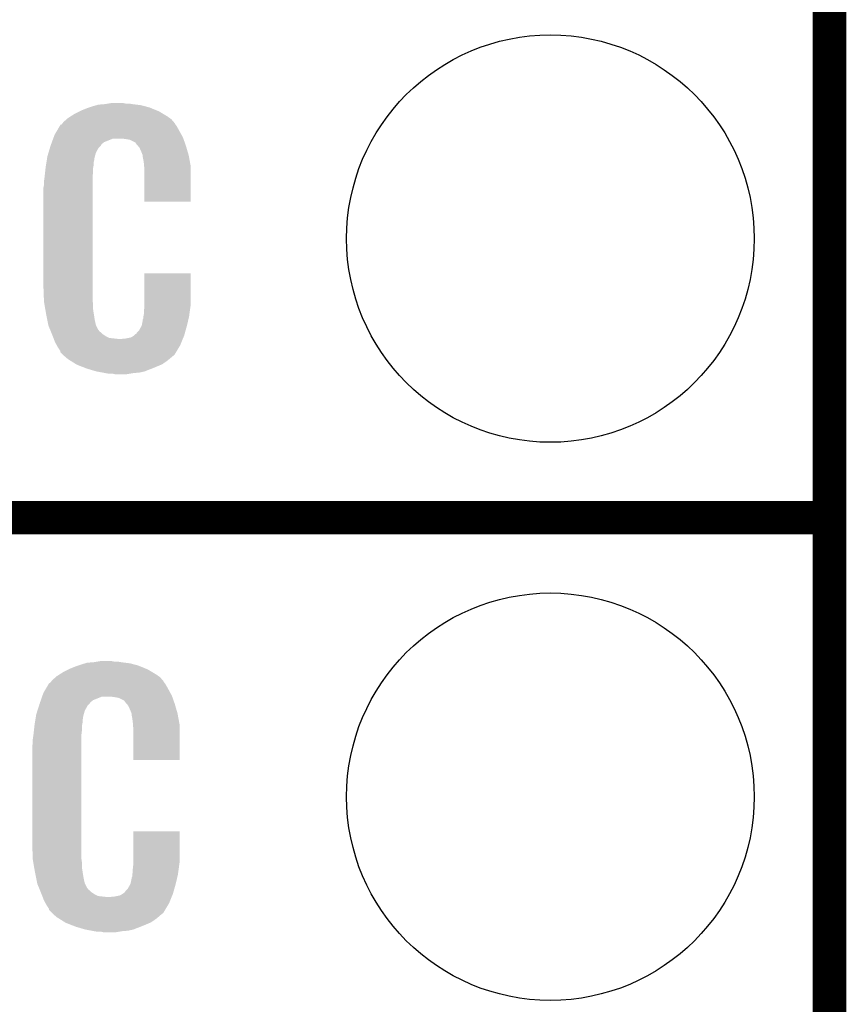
# Model space of a CAD drawing. Extents: x -0.05 to 0.95, y -0.15 to 2.1.
# Tile 19 of 28: x 0.8 to 0.95, y 0.56 to 0.74. Entities that reach past the tile are written whole.
import ezdxf

# ---------------------------------------------------------------- set-up
doc = ezdxf.new("R2010")
doc.units = 0
doc.layers.get('0').update_dxf_attribs({"linetype": 'CONTINUOUS'})
for name, color, linetype in [('ENOCEAN_5_CLICK_V101_GKO', 5, 'CONTINUOUS'), ('ENOCEAN_5_CLICK_V101_GTO', 14, 'CONTINUOUS'), ('ENOCEAN_5_CLICK_V101_GTS', 12, 'CONTINUOUS')]:
    doc.layers.add(name, color=color, linetype=linetype)

# ---------------------------------------------------------------- blocks, each defined once
blk = doc.blocks.new('ROUND_15')
blk.add_circle((0, 0), 0.0365)

msp = doc.modelspace()

# ---------------------------------------------------------------- linework, layer by layer
at = {"layer": 'ENOCEAN_5_CLICK_V101_GKO', "const_width": 0.006}
msp.add_lwpolyline([(0.95, -0.05), (0.95, 2.01)], dxfattribs=at)
at = {"layer": 'ENOCEAN_5_CLICK_V101_GTO', "const_width": 0.006}
msp.add_lwpolyline([(0.747, 0.65), (0.95, 0.65)], dxfattribs=at)
msp.add_lwpolyline([(0.747, 0.65), (0.95, 0.65)], dxfattribs=at)
at = {"layer": 'ENOCEAN_5_CLICK_V101_GTO'}
for points in [[(0.8161, 0.723), (0.8171, 0.7234), (0.82941, 0.723), (0.82844, 0.7234)], [(0.8171, 0.7234), (0.8174, 0.7235), (0.82844, 0.7234), (0.8282, 0.7235)], [(0.8174, 0.7235), (0.818, 0.7237), (0.8282, 0.7235), (0.82745, 0.7237)], [(0.818, 0.7237), (0.81867, 0.7239), (0.82745, 0.7237), (0.8267, 0.7239)], [(0.81867, 0.7239), (0.819, 0.724), (0.8267, 0.7239), (0.8259, 0.724)], [(0.819, 0.724), (0.8202, 0.7241), (0.8259, 0.724), (0.8251, 0.7241)], [(0.8202, 0.7241), (0.8208, 0.7242), (0.8251, 0.7241), (0.8245, 0.7242)], [(0.8208, 0.7242), (0.8214, 0.7243), (0.8239, 0.7242), (0.8234, 0.7243)], [(0.81337, 0.7214), (0.8136, 0.7216), (0.8321, 0.7214), (0.83182, 0.7216)], [(0.8136, 0.7216), (0.81407, 0.7219), (0.83182, 0.7216), (0.8314, 0.7219)], [(0.81407, 0.7219), (0.8147, 0.7223), (0.8314, 0.7219), (0.83073, 0.7223)], [(0.8147, 0.7223), (0.8157, 0.7228), (0.83073, 0.7223), (0.8299, 0.7228)], [(0.8157, 0.7228), (0.8161, 0.723), (0.8299, 0.7228), (0.82941, 0.723)], [(0.81155, 0.7192), (0.81208, 0.7201), (0.8336, 0.7192), (0.8331, 0.7201)], [(0.81208, 0.7201), (0.8122, 0.7203), (0.8331, 0.7201), (0.83295, 0.7203)], [(0.8122, 0.7203), (0.8122, 0.7204), (0.83295, 0.7203), (0.83288, 0.7204)], [(0.8122, 0.7204), (0.8124, 0.7204), (0.83288, 0.7204), (0.83287, 0.7204)], [(0.8124, 0.7204), (0.81248, 0.7205), (0.83287, 0.7204), (0.8328, 0.7205)], [(0.81248, 0.7205), (0.81264, 0.7207), (0.8328, 0.7205), (0.8327, 0.7207)], [(0.81264, 0.7207), (0.8128, 0.7209), (0.8327, 0.7207), (0.83253, 0.7209)], [(0.8128, 0.7209), (0.81337, 0.7214), (0.83253, 0.7209), (0.8321, 0.7214)], [(0.81094, 0.7179), (0.81102, 0.7181), (0.83427, 0.7179), (0.8342, 0.7181)], [(0.81102, 0.7181), (0.8112, 0.7186), (0.8342, 0.7181), (0.83393, 0.7186)], [(0.8112, 0.7186), (0.81155, 0.7192), (0.83393, 0.7186), (0.8336, 0.7192)], [(0.81011, 0.7154), (0.81038, 0.7163), (0.8186, 0.7154), (0.8191, 0.7163)], [(0.81038, 0.7163), (0.8105, 0.7167), (0.8191, 0.7163), (0.8195, 0.7167)], [(0.8105, 0.7167), (0.81057, 0.7169), (0.8195, 0.7167), (0.8196, 0.7169)], [(0.81057, 0.7169), (0.81072, 0.7173), (0.8196, 0.7169), (0.8201, 0.7173)], [(0.81072, 0.7173), (0.81094, 0.7179), (0.8201, 0.7173), (0.8216, 0.7179)], [(0.81094, 0.7179), (0.81094, 0.7179), (0.8216, 0.7179), (0.8235, 0.7179)], [(0.8242, 0.7178), (0.8235, 0.7179), (0.83431, 0.7178), (0.83427, 0.7179)], [(0.8247, 0.7177), (0.8242, 0.7178), (0.83434, 0.7177), (0.83431, 0.7178)], [(0.8257, 0.7172), (0.8247, 0.7177), (0.83452, 0.7172), (0.83434, 0.7177)], [(0.8258, 0.717), (0.8257, 0.7172), (0.83459, 0.717), (0.83452, 0.7172)], [(0.82606, 0.7167), (0.8258, 0.717), (0.8347, 0.7167), (0.83459, 0.717)], [(0.8264, 0.7163), (0.82606, 0.7167), (0.83482, 0.7163), (0.8347, 0.7167)], [(0.8268, 0.7154), (0.8264, 0.7163), (0.83508, 0.7154), (0.83482, 0.7163)], [(0.80984, 0.7143), (0.8099, 0.7147), (0.8183, 0.7143), (0.81841, 0.7147)], [(0.8099, 0.7147), (0.81011, 0.7154), (0.81841, 0.7147), (0.8186, 0.7154)], [(0.82696, 0.715), (0.8268, 0.7154), (0.8352, 0.715), (0.83508, 0.7154)], [(0.827, 0.7149), (0.82696, 0.715), (0.83522, 0.7149), (0.8352, 0.715)], [(0.827, 0.7146), (0.827, 0.7149), (0.83528, 0.7146), (0.83522, 0.7149)], [(0.8271, 0.7141), (0.827, 0.7146), (0.83537, 0.7141), (0.83528, 0.7146)], [(0.80959, 0.7127), (0.8096, 0.7128), (0.8181, 0.7127), (0.81812, 0.7128)], [(0.8096, 0.7128), (0.80966, 0.7132), (0.81812, 0.7128), (0.8182, 0.7132)], [(0.80966, 0.7132), (0.80974, 0.7137), (0.8182, 0.7132), (0.8182, 0.7137)], [(0.80974, 0.7137), (0.80981, 0.7141), (0.8182, 0.7137), (0.8183, 0.7141)], [(0.80981, 0.7141), (0.80984, 0.7143), (0.8183, 0.7141), (0.8183, 0.7143)], [(0.8272, 0.7134), (0.8271, 0.7141), (0.8355, 0.7134), (0.83537, 0.7141)], [(0.82724, 0.7129), (0.8272, 0.7134), (0.8356, 0.7129), (0.8355, 0.7134)], [(0.8273, 0.7121), (0.82724, 0.7129), (0.8356, 0.7121), (0.8356, 0.7129)], [(0.8093, 0.7103), (0.8094, 0.711), (0.818, 0.7103), (0.818, 0.711)], [(0.8094, 0.711), (0.80941, 0.7111), (0.818, 0.711), (0.818, 0.7111)], [(0.80941, 0.7111), (0.8095, 0.7119), (0.818, 0.7111), (0.8181, 0.7119)], [(0.8095, 0.7119), (0.80959, 0.7127), (0.8181, 0.7119), (0.8181, 0.7127)], [(0.8273, 0.7066), (0.8273, 0.7121), (0.8356, 0.7066), (0.8356, 0.7121)], [(0.8092, 0.7091), (0.8093, 0.7096), (0.818, 0.7091), (0.818, 0.7096)], [(0.8093, 0.7096), (0.8093, 0.7103), (0.818, 0.7096), (0.818, 0.7103)], [(0.8092, 0.6914), (0.8092, 0.7091), (0.818, 0.6914), (0.818, 0.7091)], [(0.8273, 0.6883), (0.8273, 0.6938), (0.8356, 0.6883), (0.8356, 0.6938)], [(0.8273, 0.6938), (0.8273, 0.6938), (0.8356, 0.6938), (0.8273, 0.6938)], [(0.80929, 0.6889), (0.8092, 0.6914), (0.818, 0.6889), (0.818, 0.6914)], [(0.8093, 0.6887), (0.80929, 0.6889), (0.81803, 0.6887), (0.818, 0.6889)], [(0.80939, 0.6882), (0.8093, 0.6887), (0.8181, 0.6882), (0.81803, 0.6887)], [(0.80954, 0.6873), (0.80939, 0.6882), (0.8181, 0.6873), (0.8181, 0.6882)], [(0.8273, 0.6878), (0.8273, 0.6883), (0.83553, 0.6878), (0.8356, 0.6883)], [(0.8097, 0.6864), (0.80954, 0.6873), (0.81824, 0.6864), (0.8181, 0.6873)], [(0.8099, 0.6854), (0.8097, 0.6864), (0.8184, 0.6854), (0.81824, 0.6864)], [(0.82712, 0.6861), (0.8272, 0.6865), (0.8353, 0.6861), (0.83535, 0.6865)], [(0.8272, 0.687), (0.82727, 0.6876), (0.83542, 0.687), (0.8355, 0.6876)], [(0.8272, 0.6865), (0.8272, 0.687), (0.83535, 0.6865), (0.83542, 0.687)], [(0.82727, 0.6876), (0.8273, 0.6878), (0.8355, 0.6876), (0.83553, 0.6878)], [(0.81008, 0.6845), (0.8099, 0.6854), (0.8186, 0.6845), (0.8184, 0.6854)], [(0.8268, 0.6844), (0.827, 0.6854), (0.8349, 0.6844), (0.83514, 0.6854)], [(0.827, 0.6855), (0.8271, 0.6857), (0.83516, 0.6855), (0.83521, 0.6857)], [(0.827, 0.6854), (0.827, 0.6855), (0.83514, 0.6854), (0.83516, 0.6855)], [(0.8271, 0.686), (0.82712, 0.6861), (0.83528, 0.686), (0.8353, 0.6861)], [(0.8271, 0.6857), (0.8271, 0.686), (0.83521, 0.6857), (0.83528, 0.686)], [(0.8101, 0.6844), (0.81008, 0.6845), (0.81865, 0.6844), (0.8186, 0.6845)], [(0.81039, 0.6837), (0.8101, 0.6844), (0.819, 0.6837), (0.81865, 0.6844)], [(0.81043, 0.6836), (0.81039, 0.6837), (0.8191, 0.6836), (0.819, 0.6837)], [(0.81051, 0.6834), (0.81043, 0.6836), (0.8192, 0.6834), (0.8191, 0.6836)], [(0.81059, 0.6832), (0.81051, 0.6834), (0.8195, 0.6832), (0.8192, 0.6834)], [(0.81072, 0.6829), (0.81059, 0.6832), (0.8198, 0.6829), (0.8195, 0.6832)], [(0.8108, 0.6827), (0.81072, 0.6829), (0.8201, 0.6827), (0.8198, 0.6829)], [(0.8254, 0.6826), (0.8257, 0.6829), (0.8344, 0.6826), (0.83448, 0.6829)], [(0.8258, 0.6829), (0.8259, 0.6831), (0.83448, 0.6829), (0.83454, 0.6831)], [(0.8259, 0.6831), (0.8263, 0.6835), (0.83454, 0.6831), (0.83465, 0.6835)], [(0.8263, 0.6835), (0.8268, 0.6844), (0.83465, 0.6835), (0.8349, 0.6844)], [(0.81088, 0.6825), (0.8108, 0.6827), (0.8204, 0.6825), (0.8201, 0.6827)], [(0.81099, 0.6822), (0.81088, 0.6825), (0.821, 0.6822), (0.8204, 0.6825)], [(0.81107, 0.682), (0.81099, 0.6822), (0.8228, 0.682), (0.821, 0.6822)], [(0.8113, 0.6814), (0.81107, 0.682), (0.83391, 0.6814), (0.83415, 0.682)], [(0.81158, 0.6809), (0.8113, 0.6814), (0.8337, 0.6809), (0.83391, 0.6814)], [(0.8232, 0.682), (0.8235, 0.6821), (0.83415, 0.682), (0.83419, 0.6821)], [(0.8239, 0.6821), (0.8249, 0.6823), (0.83419, 0.6821), (0.83428, 0.6823)], [(0.8249, 0.6823), (0.8254, 0.6826), (0.83428, 0.6823), (0.8344, 0.6826)], [(0.8118, 0.6805), (0.81158, 0.6809), (0.83346, 0.6805), (0.8337, 0.6809)], [(0.8122, 0.6799), (0.8118, 0.6805), (0.8331, 0.6799), (0.83346, 0.6805)], [(0.8122, 0.6797), (0.8122, 0.6799), (0.83298, 0.6797), (0.8331, 0.6799)], [(0.8125, 0.6794), (0.8122, 0.6797), (0.8328, 0.6794), (0.83298, 0.6797)], [(0.8127, 0.6792), (0.8125, 0.6794), (0.8327, 0.6792), (0.8328, 0.6794)], [(0.8129, 0.679), (0.8127, 0.6792), (0.83245, 0.679), (0.8327, 0.6792)], [(0.81313, 0.6788), (0.8129, 0.679), (0.8322, 0.6788), (0.83245, 0.679)], [(0.8136, 0.6784), (0.81313, 0.6788), (0.83173, 0.6784), (0.8322, 0.6788)], [(0.81392, 0.6782), (0.8136, 0.6784), (0.8315, 0.6782), (0.83173, 0.6784)], [(0.81504, 0.6775), (0.81392, 0.6782), (0.8305, 0.6775), (0.8315, 0.6782)], [(0.8152, 0.6774), (0.81504, 0.6775), (0.83027, 0.6774), (0.8305, 0.6775)], [(0.81649, 0.6769), (0.8152, 0.6774), (0.8291, 0.6769), (0.83027, 0.6774)], [(0.817, 0.6767), (0.81649, 0.6769), (0.82859, 0.6767), (0.8291, 0.6769)], [(0.8187, 0.6762), (0.817, 0.6767), (0.8273, 0.6762), (0.82859, 0.6767)], [(0.81977, 0.676), (0.8187, 0.6762), (0.8264, 0.676), (0.8273, 0.6762)], [(0.8203, 0.6759), (0.81977, 0.676), (0.8253, 0.6759), (0.8264, 0.676)], [(0.8209, 0.6758), (0.8203, 0.6759), (0.8247, 0.6758), (0.8253, 0.6759)], [(0.822, 0.6757), (0.8216, 0.6758), (0.8241, 0.6757), (0.8247, 0.6758)], [(0.8127, 0.6223), (0.8137, 0.6228), (0.82873, 0.6223), (0.8279, 0.6228)], [(0.8137, 0.6228), (0.8141, 0.623), (0.8279, 0.6228), (0.82741, 0.623)], [(0.8141, 0.623), (0.8151, 0.6234), (0.82741, 0.623), (0.82644, 0.6234)], [(0.8151, 0.6234), (0.8154, 0.6235), (0.82644, 0.6234), (0.8262, 0.6235)], [(0.8154, 0.6235), (0.816, 0.6237), (0.8262, 0.6235), (0.82545, 0.6237)], [(0.816, 0.6237), (0.81667, 0.6239), (0.82545, 0.6237), (0.8247, 0.6239)], [(0.81667, 0.6239), (0.817, 0.624), (0.8247, 0.6239), (0.8239, 0.624)], [(0.817, 0.624), (0.8182, 0.6241), (0.8239, 0.624), (0.8231, 0.6241)], [(0.8182, 0.6241), (0.8188, 0.6242), (0.8231, 0.6241), (0.8225, 0.6242)], [(0.8188, 0.6242), (0.8194, 0.6243), (0.8219, 0.6242), (0.8214, 0.6243)], [(0.8108, 0.6209), (0.81137, 0.6214), (0.83053, 0.6209), (0.8301, 0.6214)], [(0.81137, 0.6214), (0.8116, 0.6216), (0.8301, 0.6214), (0.82982, 0.6216)], [(0.8116, 0.6216), (0.81207, 0.6219), (0.82982, 0.6216), (0.8294, 0.6219)], [(0.81207, 0.6219), (0.8127, 0.6223), (0.8294, 0.6219), (0.82873, 0.6223)], [(0.80955, 0.6192), (0.81008, 0.6201), (0.8316, 0.6192), (0.8311, 0.6201)], [(0.81008, 0.6201), (0.8102, 0.6203), (0.8311, 0.6201), (0.83095, 0.6203)], [(0.8102, 0.6203), (0.8104, 0.6204), (0.83095, 0.6203), (0.83088, 0.6204)], [(0.8104, 0.6204), (0.81048, 0.6205), (0.83088, 0.6204), (0.8308, 0.6205)], [(0.81048, 0.6205), (0.81064, 0.6207), (0.8308, 0.6205), (0.8307, 0.6207)], [(0.81064, 0.6207), (0.8108, 0.6209), (0.8307, 0.6207), (0.83053, 0.6209)], [(0.80875, 0.6173), (0.80895, 0.6179), (0.8181, 0.6173), (0.8196, 0.6179)], [(0.80895, 0.6179), (0.80902, 0.6181), (0.83227, 0.6179), (0.8322, 0.6181)], [(0.80895, 0.6179), (0.80895, 0.6179), (0.8196, 0.6179), (0.8215, 0.6179)], [(0.80902, 0.6181), (0.8092, 0.6186), (0.8322, 0.6181), (0.83193, 0.6186)], [(0.8092, 0.6186), (0.80955, 0.6192), (0.83193, 0.6186), (0.8316, 0.6192)], [(0.8222, 0.6178), (0.8215, 0.6179), (0.83231, 0.6178), (0.83227, 0.6179)], [(0.8227, 0.6177), (0.8222, 0.6178), (0.83234, 0.6177), (0.83231, 0.6178)], [(0.8237, 0.6172), (0.8227, 0.6177), (0.83252, 0.6172), (0.83234, 0.6177)], [(0.80812, 0.6154), (0.80841, 0.6163), (0.8166, 0.6154), (0.8171, 0.6163)], [(0.80841, 0.6163), (0.8085, 0.6166), (0.8171, 0.6163), (0.8174, 0.6166)], [(0.8085, 0.6166), (0.80854, 0.6167), (0.8174, 0.6166), (0.8175, 0.6167)], [(0.80854, 0.6167), (0.8086, 0.6169), (0.8175, 0.6167), (0.8176, 0.6169)], [(0.8086, 0.6169), (0.80875, 0.6173), (0.8176, 0.6169), (0.8181, 0.6173)], [(0.8238, 0.617), (0.8237, 0.6172), (0.83259, 0.617), (0.83252, 0.6172)], [(0.82406, 0.6167), (0.8238, 0.617), (0.8327, 0.6167), (0.83259, 0.617)], [(0.8244, 0.6163), (0.82406, 0.6167), (0.83282, 0.6163), (0.8327, 0.6167)], [(0.8248, 0.6154), (0.8244, 0.6163), (0.83308, 0.6154), (0.83282, 0.6163)], [(0.80774, 0.6137), (0.80781, 0.6141), (0.8162, 0.6137), (0.8163, 0.6141)], [(0.80781, 0.6141), (0.80784, 0.6143), (0.8163, 0.6141), (0.8163, 0.6143)], [(0.80784, 0.6143), (0.8079, 0.6147), (0.8163, 0.6143), (0.81641, 0.6147)], [(0.8079, 0.6147), (0.80812, 0.6154), (0.81641, 0.6147), (0.8166, 0.6154)], [(0.82496, 0.615), (0.8248, 0.6154), (0.8332, 0.615), (0.83308, 0.6154)], [(0.825, 0.6149), (0.82496, 0.615), (0.83322, 0.6149), (0.8332, 0.615)], [(0.825, 0.6146), (0.825, 0.6149), (0.83328, 0.6146), (0.83322, 0.6149)], [(0.8251, 0.6141), (0.825, 0.6146), (0.83337, 0.6141), (0.83328, 0.6146)], [(0.8252, 0.6134), (0.8251, 0.6141), (0.8335, 0.6134), (0.83337, 0.6141)], [(0.8075, 0.6119), (0.80759, 0.6127), (0.8161, 0.6119), (0.8161, 0.6127)], [(0.80759, 0.6127), (0.8076, 0.6128), (0.8161, 0.6127), (0.81612, 0.6128)], [(0.8076, 0.6128), (0.80766, 0.6132), (0.81612, 0.6128), (0.8162, 0.6132)], [(0.80766, 0.6132), (0.80774, 0.6137), (0.8162, 0.6132), (0.8162, 0.6137)], [(0.82524, 0.6129), (0.8252, 0.6134), (0.8336, 0.6129), (0.8335, 0.6134)], [(0.8253, 0.6121), (0.82524, 0.6129), (0.8336, 0.6121), (0.8336, 0.6129)], [(0.8073, 0.6103), (0.8074, 0.611), (0.816, 0.6103), (0.816, 0.611)], [(0.8074, 0.611), (0.80741, 0.6111), (0.816, 0.611), (0.816, 0.6111)], [(0.80741, 0.6111), (0.8075, 0.6119), (0.816, 0.6111), (0.8161, 0.6119)], [(0.8253, 0.6066), (0.8253, 0.6121), (0.8336, 0.6066), (0.8336, 0.6121)], [(0.8072, 0.6091), (0.8073, 0.6096), (0.816, 0.6091), (0.816, 0.6096)], [(0.8072, 0.5914), (0.8072, 0.6091), (0.816, 0.5914), (0.816, 0.6091)], [(0.8073, 0.6096), (0.8073, 0.6103), (0.816, 0.6096), (0.816, 0.6103)], [(0.8253, 0.5883), (0.8253, 0.5938), (0.8336, 0.5883), (0.8336, 0.5938)], [(0.8253, 0.5938), (0.8253, 0.5938), (0.8336, 0.5938), (0.8253, 0.5938)], [(0.80729, 0.5889), (0.8072, 0.5914), (0.816, 0.5889), (0.816, 0.5914)], [(0.8073, 0.5887), (0.80729, 0.5889), (0.81603, 0.5887), (0.816, 0.5889)], [(0.80739, 0.5882), (0.8073, 0.5887), (0.8161, 0.5882), (0.81603, 0.5887)], [(0.80754, 0.5873), (0.80739, 0.5882), (0.8161, 0.5873), (0.8161, 0.5882)], [(0.8252, 0.587), (0.82527, 0.5876), (0.83342, 0.587), (0.8335, 0.5876)], [(0.82527, 0.5876), (0.8253, 0.5878), (0.8335, 0.5876), (0.83353, 0.5878)], [(0.8253, 0.5878), (0.8253, 0.5883), (0.83353, 0.5878), (0.8336, 0.5883)], [(0.8077, 0.5864), (0.80754, 0.5873), (0.81624, 0.5864), (0.8161, 0.5873)], [(0.8079, 0.5854), (0.8077, 0.5864), (0.8164, 0.5854), (0.81624, 0.5864)], [(0.8251, 0.586), (0.82512, 0.5861), (0.83328, 0.586), (0.8333, 0.5861)], [(0.8251, 0.5857), (0.8251, 0.586), (0.83321, 0.5857), (0.83328, 0.586)], [(0.82512, 0.5861), (0.8252, 0.5865), (0.8333, 0.5861), (0.83335, 0.5865)], [(0.8252, 0.5865), (0.8252, 0.587), (0.83335, 0.5865), (0.83342, 0.587)], [(0.80808, 0.5845), (0.8079, 0.5854), (0.8166, 0.5845), (0.8164, 0.5854)], [(0.8081, 0.5844), (0.80808, 0.5845), (0.81665, 0.5844), (0.8166, 0.5845)], [(0.80839, 0.5837), (0.8081, 0.5844), (0.817, 0.5837), (0.81665, 0.5844)], [(0.8243, 0.5835), (0.8248, 0.5844), (0.83265, 0.5835), (0.8329, 0.5844)], [(0.8248, 0.5844), (0.825, 0.5854), (0.8329, 0.5844), (0.83314, 0.5854)], [(0.825, 0.5855), (0.8251, 0.5857), (0.83316, 0.5855), (0.83321, 0.5857)], [(0.825, 0.5854), (0.825, 0.5855), (0.83314, 0.5854), (0.83316, 0.5855)], [(0.80843, 0.5836), (0.80839, 0.5837), (0.8171, 0.5836), (0.817, 0.5837)], [(0.80851, 0.5834), (0.80843, 0.5836), (0.8172, 0.5834), (0.8171, 0.5836)], [(0.80859, 0.5832), (0.80851, 0.5834), (0.8175, 0.5832), (0.8172, 0.5834)], [(0.80872, 0.5829), (0.80859, 0.5832), (0.8178, 0.5829), (0.8175, 0.5832)], [(0.8088, 0.5827), (0.80872, 0.5829), (0.8181, 0.5827), (0.8178, 0.5829)], [(0.80888, 0.5825), (0.8088, 0.5827), (0.8184, 0.5825), (0.8181, 0.5827)], [(0.80899, 0.5822), (0.80888, 0.5825), (0.819, 0.5822), (0.8184, 0.5825)], [(0.8219, 0.5821), (0.8229, 0.5823), (0.83219, 0.5821), (0.83228, 0.5823)], [(0.8229, 0.5823), (0.8234, 0.5826), (0.83228, 0.5823), (0.8324, 0.5826)], [(0.8234, 0.5826), (0.8238, 0.5829), (0.8324, 0.5826), (0.83248, 0.5829)], [(0.8238, 0.5829), (0.8239, 0.5831), (0.83248, 0.5829), (0.83254, 0.5831)], [(0.8239, 0.5831), (0.8243, 0.5835), (0.83254, 0.5831), (0.83265, 0.5835)], [(0.80907, 0.582), (0.80899, 0.5822), (0.8208, 0.582), (0.819, 0.5822)], [(0.8093, 0.5814), (0.80907, 0.582), (0.83191, 0.5814), (0.83215, 0.582)], [(0.80958, 0.5809), (0.8093, 0.5814), (0.8317, 0.5809), (0.83191, 0.5814)], [(0.8098, 0.5805), (0.80958, 0.5809), (0.83146, 0.5805), (0.8317, 0.5809)], [(0.8102, 0.5799), (0.8098, 0.5805), (0.8311, 0.5799), (0.83146, 0.5805)], [(0.8212, 0.582), (0.8215, 0.5821), (0.83215, 0.582), (0.83219, 0.5821)], [(0.8102, 0.5797), (0.8102, 0.5799), (0.83098, 0.5797), (0.8311, 0.5799)], [(0.8105, 0.5794), (0.8102, 0.5797), (0.8308, 0.5794), (0.83098, 0.5797)], [(0.8107, 0.5792), (0.8105, 0.5794), (0.8307, 0.5792), (0.8308, 0.5794)], [(0.8109, 0.579), (0.8107, 0.5792), (0.83045, 0.579), (0.8307, 0.5792)], [(0.81113, 0.5788), (0.8109, 0.579), (0.8302, 0.5788), (0.83045, 0.579)], [(0.8116, 0.5784), (0.81113, 0.5788), (0.82973, 0.5784), (0.8302, 0.5788)], [(0.81192, 0.5782), (0.8116, 0.5784), (0.8295, 0.5782), (0.82973, 0.5784)], [(0.81304, 0.5775), (0.81192, 0.5782), (0.8285, 0.5775), (0.8295, 0.5782)], [(0.8132, 0.5774), (0.81304, 0.5775), (0.82827, 0.5774), (0.8285, 0.5775)], [(0.81449, 0.5769), (0.8132, 0.5774), (0.8271, 0.5769), (0.82827, 0.5774)], [(0.815, 0.5767), (0.81449, 0.5769), (0.82659, 0.5767), (0.8271, 0.5769)], [(0.8167, 0.5762), (0.815, 0.5767), (0.8253, 0.5762), (0.82659, 0.5767)], [(0.81777, 0.576), (0.8167, 0.5762), (0.8244, 0.576), (0.8253, 0.5762)], [(0.8183, 0.5759), (0.81777, 0.576), (0.8233, 0.5759), (0.8244, 0.576)], [(0.8189, 0.5758), (0.8183, 0.5759), (0.8227, 0.5758), (0.8233, 0.5759)], [(0.82, 0.5757), (0.8196, 0.5758), (0.8221, 0.5757), (0.8227, 0.5758)]]:
    msp.add_solid(points, dxfattribs=at)

# ---------------------------------------------------------------- block references
at = {"layer": 'ENOCEAN_5_CLICK_V101_GTS'}
for p in [(0.9, 0.7), (0.9, 0.6)]:
    msp.add_blockref('ROUND_15', p, dxfattribs=at)

doc.saveas('drawing.dxf')
